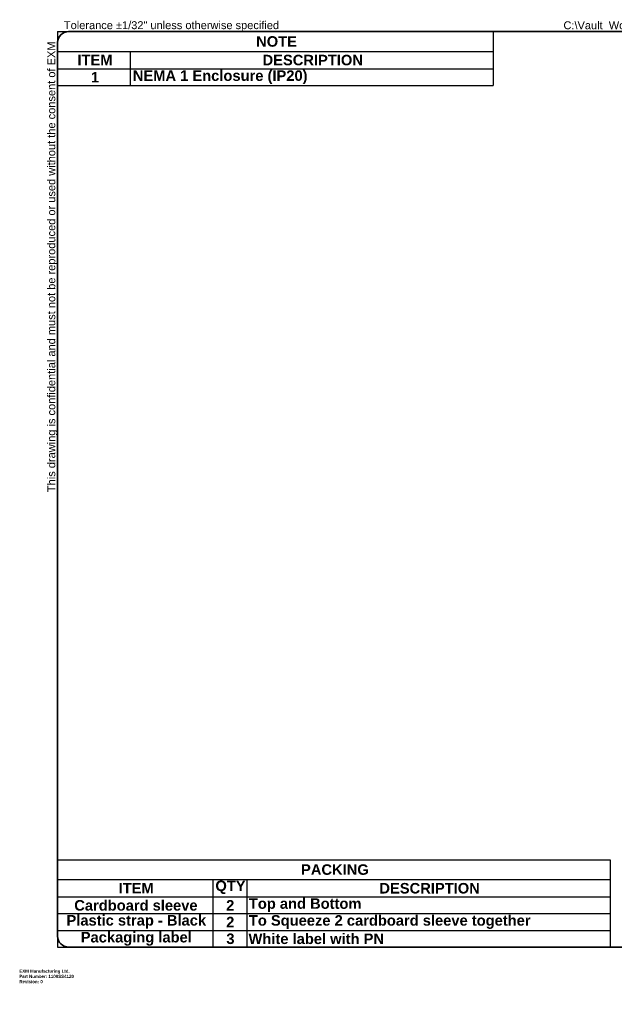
# Model space of a CAD drawing. Header units: inches. Extents: x 0 to 464, y -11 to 301.
# Tile 1 of 13: x 0 to 189, y -11 to 301. Entities that reach past the tile are written whole.
import ezdxf

# ---------------------------------------------------------------- set-up
doc = ezdxf.new("R2010")
doc.units = ezdxf.units.IN
doc.header["$LTSCALE"] = 27.808625
doc.header["$MEASUREMENT"] = 0
doc.layers.get('0').update_dxf_attribs({"lineweight": 25})
doc.layers.add('Sketch Geometry(ANSI)', color=7, linetype='Continuous', lineweight=25)
doc.layers.add('Symbols(ANSI)', color=7, linetype='Continuous', lineweight=25)
doc.styles.add('Current-ANSI', font='arial.ttf')
doc.styles.add('Dimension-ANSI', font='arialbd.ttf')
doc.styles.get("Standard").update_dxf_attribs({"font": 'arialbd.ttf'})

# ---------------------------------------------------------------- blocks, each defined once
blk = doc.blocks.new('Table1')
at = {"layer": 'Symbols(ANSI)', "color": 7, "lineweight": 30}
for p, q in [((0.437, 10.692), (5.406, 10.692)), ((0.437, 10.692), (0.437, 10.466)), ((5.406, 10.692), (5.406, 10.466)), ((0.437, 10.466), (5.406, 10.466)), ((0.437, 10.466), (0.437, 10.267)), ((1.264, 10.466), (1.264, 10.267)), ((5.406, 10.466), (5.406, 10.267)), ((0.437, 10.267), (5.406, 10.267)), ((0.437, 10.267), (0.437, 10.076)), ((1.264, 10.267), (1.264, 10.076)), ((5.406, 10.267), (5.406, 10.076)), ((0.437, 10.076), (5.406, 10.076))]:
    blk.add_line(p, q, dxfattribs=at)
at = {"layer": 'Symbols(ANSI)', "color": 7, "char_height": 0.12, "attachment_point": 7, "style": 'Dimension-ANSI'}
for s, insert in [('NOTE', (2.702, 10.517)), ('ITEM', (0.663, 10.307)), ('DESCRIPTION', (2.775, 10.305)), ('1', (0.818, 10.111)), ('NEMA 1 Enclosure (IP20)', (1.295, 10.093))]:
    blk.add_mtext(s, dxfattribs=dict(at, insert=insert))
blk = doc.blocks.new('Table2')
at = {"layer": 'Symbols(ANSI)', "color": 7, "lineweight": 30}
for p, q in [((0.436, 1.252), (6.739, 1.252)), ((0.436, 1.252), (0.436, 1.027)), ((6.739, 1.252), (6.739, 1.027)), ((0.436, 1.027), (6.739, 1.027)), ((0.436, 1.027), (0.436, 0.828)), ((2.208, 1.027), (2.208, 0.828)), ((2.597, 1.027), (2.597, 0.828)), ((6.739, 1.027), (6.739, 0.828)), ((0.436, 0.828), (6.739, 0.828)), ((0.436, 0.828), (0.436, 0.255)), ((2.208, 0.828), (2.208, 0.255)), ((2.597, 0.828), (2.597, 0.255)), ((6.739, 0.828), (6.739, 0.255)), ((0.436, 0.637), (6.739, 0.637)), ((0.436, 0.446), (6.739, 0.446)), ((0.436, 0.255), (6.739, 0.255))]:
    blk.add_line(p, q, dxfattribs=at)
at = {"layer": 'Symbols(ANSI)', "color": 7, "char_height": 0.12, "attachment_point": 7, "style": 'Dimension-ANSI'}
for s, insert in [('PACKING', (3.214, 1.078)), ('ITEM', (1.133, 0.867)), ('QTY', (2.237, 0.86)), ('DESCRIPTION', (4.108, 0.865)), ('Cardboard sleeve', (0.627, 0.67)), ('2', (2.36, 0.672)), ('Top and Bottom', (2.619, 0.656)), ('Plastic strap - Black', (0.538, 0.465)), ('2', (2.36, 0.481)), ('To Squeeze 2 cardboard sleeve together', (2.619, 0.463)), ('White label with PN', (2.615, 0.289)), ('Packaging label', (0.701, 0.272)), ('3', (2.362, 0.289))]:
    blk.add_mtext(s, dxfattribs=dict(at, insert=insert))
blk = doc.blocks.new('Borders 2_EXM - B (Inch)')
at = {"layer": 'Sketch Geometry(ANSI)', "linetype": 'Continuous', "lineweight": 35}
for p, q in [((16.438, 10.692), (0.562, 10.692)), ((0.437, 10.567), (0.437, 0.38)), ((16.562, 0.38), (16.562, 10.567)), ((0.562, 0.255), (16.438, 0.255))]:
    blk.add_line(p, q, dxfattribs=at)
for centre, start, end in [((0.562, 10.567), 90, 180), ((16.438, 10.567), 0, 90), ((0.562, 0.38), 180, 270), ((16.438, 0.38), 270, 0)]:
    blk.add_arc(centre, 0.125, start, end, dxfattribs=at)
at = {"layer": 'Symbols(ANSI)', "color": 7, "char_height": 0.09, "attachment_point": 7, "style": 'Current-ANSI'}
for s, insert in [('Tolerance ±1/32" unless otherwise specified', (0.509, 10.692)), ('Tolérance ±1/32" sauf spécification contraire', (13.963, 10.692))]:
    blk.add_mtext(s, dxfattribs=dict(at, insert=insert))
for s, insert, rotation in [('This drawing is confidential and must not be reproduced or used without the consent of EXM', (0.437, 5.442), 90), ('Ce dessin est confidentiel et ne doit pas être reproduit ou utilisé sans le consentement de EXM', (16.562, 10.567), 270)]:
    blk.add_mtext(s, dxfattribs=dict(at, insert=insert, rotation=rotation))
at = {"layer": 'Symbols(ANSI)', "color": 7, "style": 'Current-ANSI'}
blk.add_attdef('FILENAME_AND_PATH_001', (6.208, 10.718), '', height=0.09, dxfattribs=at)

msp = doc.modelspace()

# ---------------------------------------------------------------- block references
at = {"xscale": 27.80862484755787, "yscale": 27.80862484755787, "zscale": 27.80862484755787}
msp.add_blockref('Borders 2_EXM - B (Inch)', (0, 0), dxfattribs=at).add_auto_attribs({'FILENAME_AND_PATH_001': 'C:\\Vault_Workspace\\Inventor_Dwg\\BoxCad\\Result\\1100SS4120\\1100SS4120.idw'})
for name in ['Table1', 'Table2']:
    msp.add_blockref(name, (0, 0), dxfattribs=at)

# ---------------------------------------------------------------- texts
at = {"insert": (0, 0), "char_height": 1, "attachment_point": 1}
msp.add_mtext_dynamic_manual_height_columns('EXM Manufacturing Ltd.\\PPart Number: 1100SS4120\\PRevision: 0', width=6.991, gutter_width=1, heights=[0], dxfattribs=at).dxf.set("width", 100)

doc.saveas('drawing.dxf')
